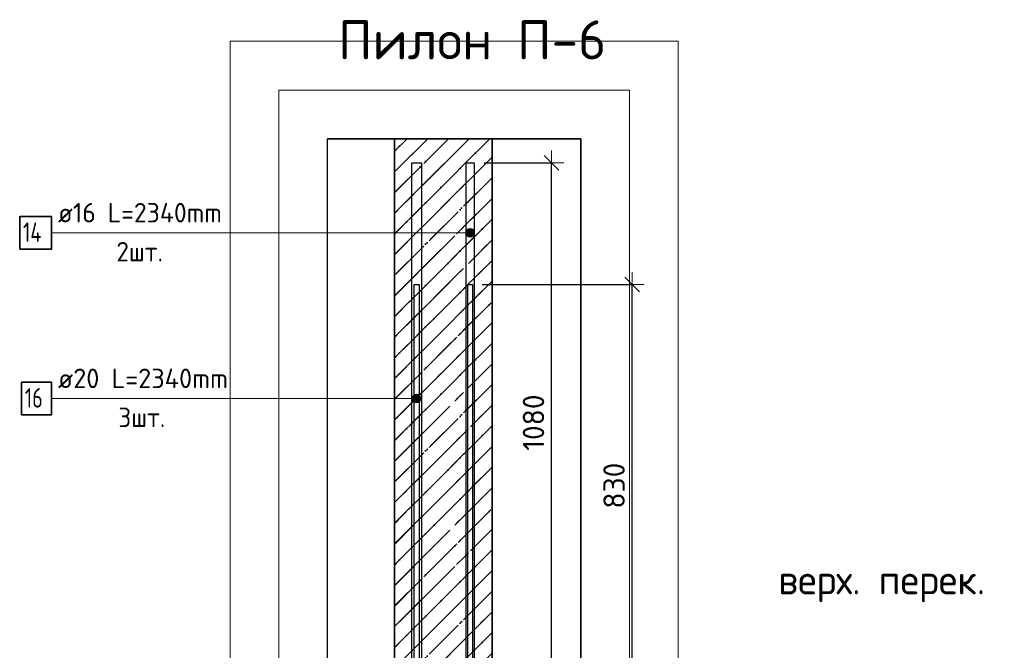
# Model space of a CAD drawing. Header units: millimetres. Extents: x -2995 to 47287, y -2809 to 58122.
# Tile 143 of 143: x 38245 to 40267, y 56828 to 58122. Entities that reach past the tile are written whole.
import ezdxf

# ---------------------------------------------------------------- set-up
doc = ezdxf.new("R2010")
doc.units = ezdxf.units.MM
doc.header["$PDMODE"] = 65
doc.linetypes.add('______11', pattern=[100, 80, -10, 0, -10])
doc.linetypes.add('______5', pattern=[220, 160, -20, 20, -20])
for name, color, linetype, lineweight in [('Standard', 7, 'Continuous', 25), ('Арм.стержн. вертикальными 1', 22, 'Continuous', 35), ('Высотная отметки_ общее', 7, 'Continuous', 13), ('Размерная линия_ общее', 7, 'Continuous', 13)]:
    doc.layers.add(name, color=color, linetype=linetype, lineweight=lineweight)
doc.layers.add('Арм.стержн. вертикальными 2', color=7, linetype='Continuous', lineweight=35, true_color=0x006e00)
doc.styles.add('ISOCPEUR', font='ISOCPEUR')
doc.dimstyles.new('DIMSTYLE_3', dxfattribs={"dimtxt": 44, "dimasz": 50, "dimexe": 0, "dimexo": 0, "dimgap": 22, "dimtad": 2, "dimdec": 0, "dimrnd": 5, "dimzin": 12, "dimdsep": 46, "dimtxsty": 'ISOCPEUR', "dimblk1": 'ALL_ML_STRICH', "dimblk2": 'ALL_ML_STRICH', "dimsah": 1, "dimcen": 0, "dimclrd": 7, "dimclre": 256, "dimclrt": 7, "dimadec": 0, "dimazin": 0, "dimtfac": 1, "dimtdec": 0, "dimtix": 1, "dimtmove": 2, "dimatfit": 3, "dimfxl": 0, "dimtzin": 0, "dimlwd": 0, "dimlwe": -3, "dimarcsym": 0})

# ---------------------------------------------------------------- blocks, each defined once
blk = doc.blocks.new('COMPLEX_ELEVATIONDIM_11')
at = {"layer": 'Высотная отметки_ общее', "color": 7, "linetype": 'Continuous', "lineweight": 13, "transparency": 33554687, "insert": (39802.6, 56926.7), "char_height": 60, "width": 478.865, "attachment_point": 7, "style": 'ISOCPEUR'}
blk.add_mtext('\\W0.97;верх. перек.', dxfattribs=at)
blk = doc.blocks.new('ALL_ML_STRICH')
at = {"color": 0, "linetype": 'ByBlock', "lineweight": -2}
for p, q in [((0, -0.5), (0, 0.5)), ((-1, 0), (0.5, 0)), ((-0.3, -0.3), (0.3, 0.3))]:
    blk.add_line(p, q, dxfattribs=at)
blk = doc.blocks.new('*D452')
at = {"layer": 'DEFPOINTS', "color": 7, "linetype": 'Continuous', "lineweight": 13, "transparency": 33554687}
for p in [(39175, 57578.8), (39215, 56748.8), (39502.5, 56748.8)]:
    blk.add_point(p, dxfattribs=at)
at = {"layer": 'Размерная линия_ общее', "color": 253, "linetype": 'Continuous', "lineweight": -2, "true_color": 0xa0a0a0, "transparency": 33554687}
for p, q in [((39195, 57578.8), (39502.5, 57578.8)), ((39235, 56748.8), (39502.5, 56748.8))]:
    blk.add_line(p, q, dxfattribs=at)
at = {"layer": 'Размерная линия_ общее', "color": 7, "linetype": 'Continuous', "lineweight": -2, "transparency": 33554687}
blk.add_line((39502.5, 56748.8), (39502.5, 57578.8), dxfattribs=at)
at = {"layer": 'Размерная линия_ общее', "color": 7, "linetype": 'Continuous', "lineweight": 13, "transparency": 33554687, "xscale": 50, "yscale": 50, "zscale": 50}
for p, rotation in [((39502.5, 57578.8), 90), ((39502.5, 56748.8), 270)]:
    blk.add_blockref('ALL_ML_STRICH', p, dxfattribs=dict(at, rotation=rotation))
at = {"layer": 'Размерная линия_ общее', "color": 7, "linetype": 'Continuous', "lineweight": 13, "transparency": 33554687, "insert": (39465.5, 57166), "char_height": 44, "width": 132, "attachment_point": 5, "rotation": 90, "style": 'ISOCPEUR'}
blk.add_mtext('\\A1;{830}', dxfattribs=at)
blk = doc.blocks.new('*D461')
at = {"layer": 'DEFPOINTS', "color": 7, "linetype": 'Continuous', "lineweight": 13, "transparency": 33554687}
for p in [(39178.6, 57828.8), (39215, 56748.8), (39337.1, 56748.8)]:
    blk.add_point(p, dxfattribs=at)
at = {"layer": 'Размерная линия_ общее', "color": 253, "linetype": 'Continuous', "lineweight": -2, "true_color": 0xa0a0a0, "transparency": 33554687}
for p, q in [((39198.6, 57828.8), (39337.1, 57828.8)), ((39235, 56748.8), (39337.1, 56748.8))]:
    blk.add_line(p, q, dxfattribs=at)
at = {"layer": 'Размерная линия_ общее', "color": 7, "linetype": 'Continuous', "lineweight": -2, "transparency": 33554687}
blk.add_line((39337.1, 56748.8), (39337.1, 57828.8), dxfattribs=at)
at = {"layer": 'Размерная линия_ общее', "color": 7, "linetype": 'Continuous', "lineweight": 13, "transparency": 33554687, "xscale": 50, "yscale": 50, "zscale": 50}
for p, rotation in [((39337.1, 57828.8), 90), ((39337.1, 56748.8), 270)]:
    blk.add_blockref('ALL_ML_STRICH', p, dxfattribs=dict(at, rotation=rotation))
at = {"layer": 'Размерная линия_ общее', "color": 7, "linetype": 'Continuous', "lineweight": 13, "transparency": 33554687, "insert": (39300.1, 57295.4), "char_height": 44, "width": 176, "attachment_point": 5, "rotation": 90, "style": 'ISOCPEUR'}
blk.add_mtext('\\A1;{1080}', dxfattribs=at)

msp = doc.modelspace()

# ---------------------------------------------------------------- hatches: boundary and pattern name
at = {"layer": 'Standard', "linetype": 'Continuous', "lineweight": 35, "transparency": 33554687}
h = msp.add_hatch(dxfattribs=at)
h.set_pattern_fill('__________541', scale=20, angle=135, style=0, pattern_type=2)
h.set_pattern_definition([(225, (0, 0), (42.426407, -42.426407), [80, -10, 0, -10]), (225, (21.213, -21.213), (42.426407, -42.426407), [160, -20, 20, -20])])
h.paths.add_polyline_path([(39015, 56748.8), (39215, 56748.8), (39215, 57878), (39015, 57878)], flags=0)
at = {"layer": 'Арм.стержн. вертикальными 2', "linetype": 'Continuous', "lineweight": 13, "transparency": 33554687}
for points in [[(39162.3, 57680.4), (39162.3, 57689.4), (39161.1, 57684.9)], [(39162.3, 57680.4), (39162.3, 57689.4), (39161.1, 57684.9)], [(39162.3, 57689.4), (39165.6, 57677.2), (39165.6, 57692.6)], [(39162.3, 57689.4), (39165.6, 57677.2), (39165.6, 57692.6)], [(39162.3, 57689.4), (39162.3, 57680.4), (39165.6, 57677.2)], [(39162.3, 57689.4), (39162.3, 57680.4), (39165.6, 57677.2)], [(39165.6, 57692.6), (39170.1, 57675.9), (39170.1, 57693.9)], [(39165.6, 57692.6), (39170.1, 57675.9), (39170.1, 57693.9)], [(39165.6, 57692.6), (39165.6, 57677.2), (39170.1, 57675.9)], [(39165.6, 57692.6), (39165.6, 57677.2), (39170.1, 57675.9)], [(39170.1, 57693.9), (39170.1, 57675.9), (39174.5, 57677.2)], [(39170.1, 57693.9), (39174.5, 57677.2), (39174.5, 57692.6)], [(39170.1, 57693.9), (39170.1, 57675.9), (39174.5, 57677.2)], [(39170.1, 57693.9), (39174.5, 57677.2), (39174.5, 57692.6)], [(39174.5, 57692.6), (39174.5, 57677.2), (39177.8, 57680.4)], [(39174.5, 57692.6), (39177.8, 57680.4), (39177.8, 57689.4)], [(39174.5, 57692.6), (39174.5, 57677.2), (39177.8, 57680.4)], [(39174.5, 57692.6), (39177.8, 57680.4), (39177.8, 57689.4)], [(39177.8, 57689.4), (39177.8, 57680.4), (39179.1, 57684.9)], [(39177.8, 57689.4), (39177.8, 57680.4), (39179.1, 57684.9)], [(39052.3, 57340.4), (39052.3, 57349.4), (39051, 57344.9)], [(39052.3, 57340.4), (39052.3, 57349.4), (39051, 57344.9)], [(39052.3, 57340.4), (39052.3, 57349.4), (39051, 57344.9)], [(39052.3, 57349.4), (39055.5, 57337.2), (39055.5, 57352.6)], [(39052.3, 57349.4), (39055.5, 57337.2), (39055.5, 57352.6)], [(39052.3, 57349.4), (39055.5, 57337.2), (39055.5, 57352.6)], [(39052.3, 57349.4), (39052.3, 57340.4), (39055.5, 57337.2)], [(39052.3, 57349.4), (39052.3, 57340.4), (39055.5, 57337.2)], [(39052.3, 57349.4), (39052.3, 57340.4), (39055.5, 57337.2)], [(39055.5, 57352.6), (39060, 57335.9), (39060, 57353.9)], [(39055.5, 57352.6), (39060, 57335.9), (39060, 57353.9)], [(39055.5, 57352.6), (39060, 57335.9), (39060, 57353.9)], [(39055.5, 57352.6), (39055.5, 57337.2), (39060, 57335.9)], [(39055.5, 57352.6), (39055.5, 57337.2), (39060, 57335.9)], [(39055.5, 57352.6), (39055.5, 57337.2), (39060, 57335.9)], [(39060, 57353.9), (39060, 57335.9), (39064.5, 57337.2)], [(39060, 57353.9), (39064.5, 57337.2), (39064.5, 57352.6)], [(39060, 57353.9), (39060, 57335.9), (39064.5, 57337.2)], [(39060, 57353.9), (39064.5, 57337.2), (39064.5, 57352.6)], [(39060, 57353.9), (39060, 57335.9), (39064.5, 57337.2)], [(39060, 57353.9), (39064.5, 57337.2), (39064.5, 57352.6)], [(39064.5, 57352.6), (39064.5, 57337.2), (39067.8, 57340.4)], [(39064.5, 57352.6), (39067.8, 57340.4), (39067.8, 57349.4)], [(39064.5, 57352.6), (39064.5, 57337.2), (39067.8, 57340.4)], [(39064.5, 57352.6), (39067.8, 57340.4), (39067.8, 57349.4)], [(39064.5, 57352.6), (39064.5, 57337.2), (39067.8, 57340.4)], [(39064.5, 57352.6), (39067.8, 57340.4), (39067.8, 57349.4)], [(39067.8, 57349.4), (39067.8, 57340.4), (39069, 57344.9)], [(39067.8, 57349.4), (39067.8, 57340.4), (39069, 57344.9)], [(39067.8, 57349.4), (39067.8, 57340.4), (39069, 57344.9)]]:
    msp.add_hatch(color=7, dxfattribs=at).paths.add_polyline_path(points)

# ---------------------------------------------------------------- linework, layer by layer
at = {"layer": 'Standard', "color": 52, "linetype": 'Continuous', "lineweight": 13, "transparency": 33554687}
for p, q in [((38877.4, 53350.6), (38877.4, 57878)), ((38877.4, 53350.6), (38877.4, 57878)), ((38877.4, 57878), (39397.4, 57878)), ((39397.4, 57878), (38877.4, 57878)), ((39397.4, 53350.6), (39397.4, 57878)), ((39397.4, 57878), (39397.4, 53350.6))]:
    msp.add_line(p, q, dxfattribs=at)
at = {"layer": 'Standard', "color": 52, "linetype": 'Continuous', "lineweight": -3, "transparency": 33554687}
for p, q in [((38877.4, 53350.6), (38877.4, 57878)), ((38877.4, 53350.6), (38877.4, 57878)), ((38877.4, 57878), (39397.4, 57878)), ((39397.4, 57878), (38877.4, 57878)), ((39397.4, 53350.6), (39397.4, 57878)), ((39397.4, 57878), (39397.4, 53350.6))]:
    msp.add_line(p, q, dxfattribs=at)
at = {"layer": 'Standard', "color": 7, "linetype": 'Continuous', "lineweight": 25, "transparency": 33554687}
msp.add_line((39265, 57878), (38965, 57878), dxfattribs=at)
msp.add_line((39265, 57878), (38965, 57878), dxfattribs=at)
at = {"layer": 'Standard', "color": 7, "linetype": 'Continuous', "lineweight": 35, "transparency": 33554687}
for p, q in [((39015, 57878), (39015, 56748.8)), ((39015, 57878), (39015, 56748.8)), ((39215, 56748.8), (39215, 57878)), ((39215, 56748.8), (39215, 57878))]:
    msp.add_line(p, q, dxfattribs=at)
at = {"layer": 'Standard', "color": 253, "linetype": '______11', "lineweight": 35, "true_color": 0xababab, "transparency": 33554687}
for p, q in [((39015, 57682.7), (39210.4, 57878)), ((39015, 57767.5), (39125.5, 57878)), ((39015, 57852.4), (39040.7, 57878)), ((39015, 57597.8), (39215, 57797.8)), ((39015, 57513), (39215, 57713)), ((39015, 57428.1), (39215, 57628.1)), ((39015, 57343.3), (39215, 57543.3)), ((39015, 57258.4), (39215, 57458.4)), ((39015, 57173.6), (39215, 57373.6)), ((39015, 57088.7), (39215, 57288.7)), ((39015, 57003.8), (39215, 57203.8)), ((39015, 56919), (39215, 57119)), ((39015, 56834.1), (39215, 57034.1)), ((39015, 56749.3), (39215, 56949.3)), ((39099.4, 56748.8), (39215, 56864.4))]:
    msp.add_line(p, q, dxfattribs=at)
at = {"layer": 'Standard', "color": 253, "linetype": '______5', "lineweight": 35, "true_color": 0xababab, "transparency": 33554687}
for p, q in [((39015, 57725.1), (39168, 57878)), ((39015, 57809.9), (39083.1, 57878)), ((39015, 57640.2), (39215, 57840.2)), ((39015, 57555.4), (39215, 57755.4)), ((39015, 57470.5), (39215, 57670.5)), ((39015, 57385.7), (39215, 57585.7)), ((39015, 57300.8), (39215, 57500.8)), ((39015, 57216), (39215, 57416)), ((39015, 57131.1), (39215, 57331.1)), ((39015, 57046.3), (39215, 57246.3)), ((39015, 56961.4), (39215, 57161.4)), ((39015, 56876.6), (39215, 57076.6)), ((39015, 56791.7), (39215, 56991.7)), ((39057, 56748.8), (39215, 56906.9))]:
    msp.add_line(p, q, dxfattribs=at)
at = {"layer": 'Standard', "color": 7, "linetype": 'Continuous', "lineweight": 13, "transparency": 33554687}
for points in [[(38677.4, 53150.6), (39597.4, 53150.6), (39597.4, 58078), (38677.4, 58078), (38677.4, 53150.6)], [(38777.4, 53250.6), (39497.4, 53250.6), (39497.4, 57978), (38777.4, 57978), (38777.4, 53250.6)]]:
    msp.add_lwpolyline(points, dxfattribs=at)
at = {"layer": 'Арм.стержн. вертикальными 1', "color": 4, "linetype": 'Continuous', "lineweight": 25, "transparency": 33554687}
for points in [[(39055, 53448.8), (39055, 57578.8), (39065, 57578.8), (39065, 53448.8), (39055, 53448.8)], [(39055, 53448.8), (39055, 57578.8), (39065, 57578.8), (39065, 53448.8), (39055, 53448.8)], [(39055, 53448.8), (39055, 57578.8), (39065, 57578.8), (39065, 53448.8), (39055, 53448.8)], [(39165, 53448.8), (39165, 57578.8), (39175, 57578.8), (39175, 53448.8), (39165, 53448.8)], [(39165, 53448.8), (39165, 57578.8), (39175, 57578.8), (39175, 53448.8), (39165, 53448.8)], [(39165, 53448.8), (39165, 57578.8), (39175, 57578.8), (39175, 53448.8), (39165, 53448.8)]]:
    msp.add_lwpolyline(points, dxfattribs=at)
at = {"layer": 'Арм.стержн. вертикальными 2', "color": 7, "linetype": 'Continuous', "lineweight": 13, "transparency": 33554687}
for p, q in [((39170.1, 57693.9), (39170.1, 57693.9)), ((39170.1, 57693.9), (39170.1, 57693.9)), ((38310.3, 57684.9), (38914.3, 57684.9)), ((38914.3, 57684.9), (39170.1, 57684.9)), ((38914.3, 57684.9), (39170.1, 57684.9)), ((39161.1, 57684.9), (39161.1, 57684.9)), ((39161.1, 57684.9), (39161.1, 57684.9)), ((39170.1, 57675.9), (39170.1, 57675.9)), ((39170.1, 57675.9), (39170.1, 57675.9)), ((39179.1, 57684.9), (39179.1, 57684.9)), ((39179.1, 57684.9), (39179.1, 57684.9)), ((38310.3, 57344.9), (38926.3, 57344.9)), ((38926.3, 57344.9), (39060, 57344.9)), ((38926.3, 57344.9), (39060, 57344.9)), ((38926.3, 57344.9), (39060, 57344.9)), ((39051, 57344.9), (39051, 57344.9)), ((39051, 57344.9), (39051, 57344.9)), ((39051, 57344.9), (39051, 57344.9)), ((39060, 57353.9), (39060, 57353.9)), ((39060, 57353.9), (39060, 57353.9)), ((39060, 57353.9), (39060, 57353.9)), ((39069, 57344.9), (39069, 57344.9)), ((39069, 57344.9), (39069, 57344.9)), ((39069, 57344.9), (39069, 57344.9)), ((39060, 57335.9), (39060, 57335.9)), ((39060, 57335.9), (39060, 57335.9)), ((39060, 57335.9), (39060, 57335.9))]:
    msp.add_line(p, q, dxfattribs=at)
at = {"layer": 'Арм.стержн. вертикальными 2', "color": 7, "linetype": 'Continuous', "lineweight": 25, "transparency": 33554687}
for points in [[(39070, 57828.8), (39070, 55488.8), (39050, 55488.8), (39050, 57828.8), (39070, 57828.8)], [(39070, 57828.8), (39070, 55488.8), (39050, 55488.8), (39050, 57828.8), (39070, 57828.8)], [(39070, 57828.8), (39070, 55488.8), (39050, 55488.8), (39050, 57828.8), (39070, 57828.8)], [(39178.1, 57828.8), (39178.1, 55488.8), (39162.1, 55488.8), (39162.1, 57828.8), (39178.1, 57828.8)], [(39178.1, 57828.8), (39178.1, 55488.8), (39162.1, 55488.8), (39162.1, 57828.8), (39178.1, 57828.8)]]:
    msp.add_lwpolyline(points, dxfattribs=at)
at = {"layer": 'Арм.стержн. вертикальными 2', "color": 7, "linetype": 'Continuous', "lineweight": 35, "transparency": 33554687}
for points in [[(38245, 57651.6), (38310.3, 57651.6), (38310.3, 57718.2), (38245, 57718.2), (38245, 57651.6)], [(38249, 57311.6), (38310.3, 57311.6), (38310.3, 57378.2), (38249, 57378.2), (38249, 57311.6)]]:
    msp.add_lwpolyline(points, dxfattribs=at)
at = {"layer": 'Арм.стержн. вертикальными 2', "color": 7, "linetype": 'Continuous', "lineweight": 13, "transparency": 33554687}
for centre in [(39170.1, 57684.9), (39170.1, 57684.9), (39060, 57344.9), (39060, 57344.9), (39060, 57344.9)]:
    msp.add_circle(centre, 9, dxfattribs=at)

# ---------------------------------------------------------------- block references
at = {"layer": 'Высотная отметки_ общее', "color": 7, "linetype": 'Continuous', "lineweight": 13, "transparency": 33554687}
msp.add_blockref('COMPLEX_ELEVATIONDIM_11', (0, 0), dxfattribs=at)

# ---------------------------------------------------------------- texts
at = {"layer": 'Standard', "color": 7, "linetype": 'Continuous', "lineweight": 13, "transparency": 33554687, "insert": (38898.8, 58080.9), "char_height": 80, "width": 550.788, "attachment_point": 4, "style": 'ISOCPEUR'}
msp.add_mtext('\\A1;{\\fISOCPEUR|i0|b0;\\H80.000000;\\W1.000000;\\C7;Пилон П-6}\\P', dxfattribs=at)
at = {"layer": 'Арм.стержн. вертикальными 2', "color": 7, "linetype": 'Continuous', "lineweight": 25, "transparency": 33554687, "char_height": 40, "attachment_point": 7, "style": 'ISOCPEUR'}
for s, insert, width in [('\\W0.96;ø16 L=2340mm ', (38323.6, 57706.2), 395.02), ('\\W0.76;14', (38251.6, 57666.2), 67.275), ('\\W0.94;2шт. ', (38443.6, 57626.2), 154.838), ('\\W0.98;ø20 L=2340mm ', (38323.6, 57366.2), 403.405), ('\\W0.75;16', (38255.6, 57326.2), 62.971), ('\\W0.94;3шт. ', (38447.6, 57286.2), 154.838)]:
    msp.add_mtext(s, dxfattribs=dict(at, insert=insert, width=width))

# ---------------------------------------------------------------- dimensions: what is measured, and where the dimension line sits
at = {"layer": 'Размерная линия_ общее', "color": 7, "linetype": 'Continuous', "lineweight": 13, "transparency": 33554687}
for base, p2, picture, middle in [((39337.1, 57828.8), (39198.6, 57828.8), '*D461', (39300.1, 57295.4)), ((39502.5, 57578.8), (39195, 57578.8), '*D452', (39465.5, 57166))]:
    dim = msp.add_linear_dim(base=base, p1=(39235, 56748.8), p2=p2, angle=90, dimstyle='DIMSTYLE_3', override={"dimpost": '<>', "dimclrd": 7, "dimclre": 253, "dimclrt": 7, "dimlwd": 0, "dimlwe": 65533}, dxfattribs=at)
    dim.commit()
    dim.dimension.update_dxf_attribs({"geometry": picture, "text_midpoint": middle, "dimtype": 160})

doc.saveas('drawing.dxf')
